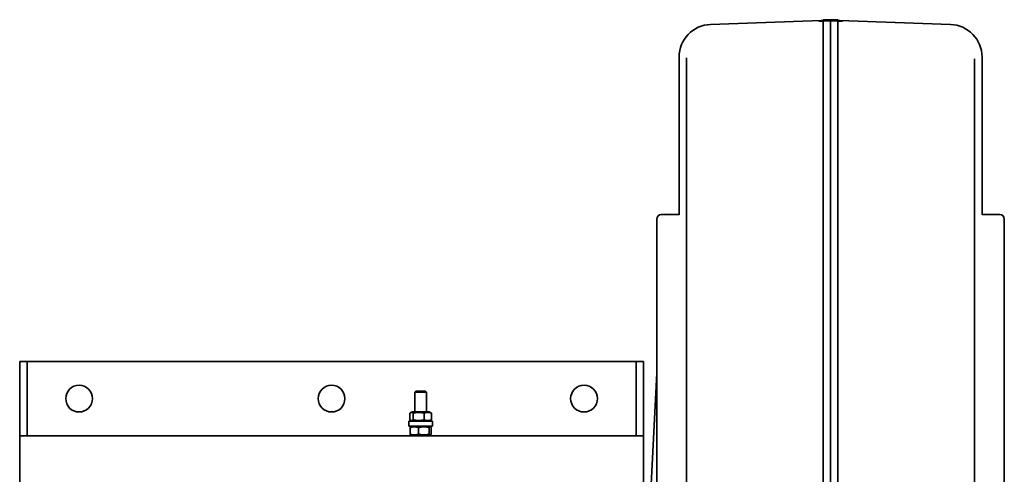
# Model space of a CAD drawing. Header units: millimetres. Extents: x 499 to 1181, y 168 to 1020.
# Tile 5 of 5: x 499 to 1163, y 713 to 1020. Entities that reach past the tile are written whole.
import ezdxf

# ---------------------------------------------------------------- set-up
doc = ezdxf.new("R2010")
doc.units = ezdxf.units.MM
doc.header["$LTSCALE"] = 4
doc.layers.add('Krawędzie widoczne(ISO)', color=7, linetype='Continuous', lineweight=35, true_color=0x262659)

msp = doc.modelspace()

# ---------------------------------------------------------------- linework, layer by layer
at = {"layer": 'Krawędzie widoczne(ISO)'}
for p, q in [((964.73, 1016.48), (1045.5, 1019.3)), ((1040.5, 1019.52), (1045.5, 1019.7)), ((1040.5, 1019.52), (1040.5, 1019.31)), ((1045.5, 1019.48), (1040.5, 1019.31)), ((1040.5, 1019.31), (1040.5, 1019.13)), ((1040.5, 1018.61), (1040.5, 873.02)), ((1045.5, 1019.48), (1045.5, 1019.7)), ((1050.5, 1019.52), (1045.5, 1019.7)), ((1045.5, 1019.48), (1050.5, 1019.31)), ((1045.5, 1019.3), (1126.27, 1016.48)), ((1045.5, 1019), (1045.5, 873.13)), ((1050.5, 1019.31), (1050.5, 1019.52)), ((1050.5, 1019.31), (1050.5, 1019.13)), ((1050.5, 873.02), (1050.5, 1018.61)), ((943.5, 891.21), (943.5, 994.5)), ((948.5, 856.47), (948.5, 993.91)), ((1142.5, 993.21), (1142.5, 856)), ((1147.5, 994.5), (1147.5, 891.21)), ((943.5, 891.21), (943.5, 888.21)), ((1147.5, 888.21), (1147.5, 891.21)), ((928.5, 885.3), (928.5, 243.3)), ((943.5, 888.3), (931.5, 888.3)), ((1159.5, 888.3), (1147.5, 888.3)), ((1162.5, 885.3), (1162.5, 243.3)), ((1040.5, 873.02), (1040.5, 564.07)), ((1045.5, 873.13), (1045.5, 564.06)), ((1050.5, 564.07), (1050.5, 873.02)), ((948.5, 565.27), (948.5, 856.47)), ((1142.5, 856), (1142.5, 565.3)), ((504.5, 789.3), (499.5, 789.3)), ((499.5, 789.23), (499.5, 789.3)), ((499.5, 755.35), (499.5, 789.23)), ((504.5, 789.3), (914.5, 789.3)), ((504.5, 789.3), (504.5, 789.23)), ((504.5, 755.35), (504.5, 789.23)), ((919.5, 789.3), (914.5, 789.3)), ((914.5, 789.23), (914.5, 789.3)), ((914.5, 789.23), (914.5, 755.35)), ((919.5, 789.3), (919.5, 789.23)), ((919.5, 789.23), (919.5, 755.35)), ((928.5, 781.53), (922.49, 659.9)), ((766.27, 769.3), (765.5, 768.54)), ((766.27, 769.3), (772.73, 769.3)), ((772.73, 769.3), (773.5, 768.54)), ((773.5, 768.54), (765.5, 768.54)), ((765.5, 755.5), (765.5, 768.54)), ((773.5, 755.5), (773.5, 768.54)), ((499.5, 745.42), (499.5, 755.35)), ((504.5, 755.35), (504.5, 745.42)), ((762.15, 754.43), (762.15, 750.08)), ((763.85, 755.5), (762.66, 754.82)), ((763.85, 749), (762.66, 749.69)), ((775.15, 755.5), (763.85, 755.5)), ((764.49, 754.43), (764.49, 750.08)), ((771.84, 754.43), (771.84, 750.08)), ((775.15, 755.5), (776.34, 754.82)), ((775.15, 749), (776.34, 749.69)), ((776.85, 754.43), (776.85, 750.08)), ((914.5, 745.42), (914.5, 755.35)), ((919.5, 755.35), (919.5, 745.42)), ((499.5, 739.3), (499.5, 745.42)), ((504.5, 739.3), (504.5, 745.42)), ((777.5, 749), (761.5, 749)), ((761.5, 749), (761.5, 745.8)), ((777.5, 745.8), (761.5, 745.8)), ((762.42, 740.38), (762.42, 744.73)), ((763.85, 745.8), (762.89, 745.25)), ((768.12, 740.38), (768.12, 744.73)), ((775.15, 745.8), (776.11, 745.25)), ((775.2, 740.38), (775.2, 744.73)), ((776.58, 740.38), (776.58, 744.73)), ((777.5, 749), (777.5, 745.8)), ((914.5, 745.42), (914.5, 739.3)), ((919.5, 745.42), (919.5, 739.3)), ((499.5, 739.3), (919.5, 739.3)), ((499.5, 739.3), (499.5, 729.3)), ((763.85, 739.3), (762.89, 739.86)), ((775.15, 739.3), (776.11, 739.86)), ((919.5, 729.3), (919.5, 739.3)), ((499.5, 399.3), (499.5, 729.3)), ((919.5, 729.3), (919.5, 696.3))]:
    msp.add_line(p, q, dxfattribs=at)
for centre in [(539.5, 764.3), (709.5, 764.3), (879.5, 764.3)]:
    msp.add_circle(centre, 9, dxfattribs=at)
for centre, radius, start, end in [((965.5, 994.5), 22, 92, 180), ((1125.5, 994.5), 22, 0, 88), ((931.5, 885.3), 3, 90, 180), ((1159.5, 885.3), 3, 0, 90)]:
    msp.add_arc(centre, radius, start, end, dxfattribs=at)
for points, weights in [([(1045.5, 1019), (1041.5, 1018.86), (1037.5, 1018.72)], [1.00001569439, 1.00001569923, 1.00001560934]), ([(1045.5, 1019), (1049.5, 1018.86), (1053.5, 1018.72)], [1.00001569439, 1.00001569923, 1.00001560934]), ([(764.49, 754.43), (763.32, 755.52), (762.15, 754.43)], [1, 1.15470053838, 1]), ([(762.15, 750.08), (763.32, 748.99), (764.49, 750.08)], [1, 1.15470053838, 1]), ([(771.84, 754.43), (768.17, 755.52), (764.49, 754.43)], [1, 1.15470053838, 1]), ([(764.49, 750.08), (768.17, 748.99), (771.84, 750.08)], [1, 1.15470053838, 1]), ([(776.85, 754.43), (774.34, 755.52), (771.84, 754.43)], [1, 1.15470053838, 1]), ([(771.84, 750.08), (774.34, 748.99), (776.85, 750.08)], [1, 1.15470053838, 1]), ([(776.34, 754.82), (776.58, 754.68), (776.85, 754.43)], [1.0498363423, 1.03121774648, 1]), ([(776.85, 750.08), (776.58, 749.83), (776.34, 749.69)], [1, 1.03121774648, 1.0498363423]), ([(768.12, 744.73), (765.27, 745.82), (762.42, 744.73)], [1, 1.15470053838, 1]), ([(762.42, 744.73), (762.67, 745.12), (762.89, 745.25)], [1, 1.05065249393, 1.06813541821]), ([(775.2, 744.73), (771.66, 745.82), (768.12, 744.73)], [1, 1.15470053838, 1]), ([(776.58, 744.73), (775.89, 745.82), (775.2, 744.73)], [1, 1.15470053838, 1]), ([(762.42, 740.38), (765.27, 739.29), (768.12, 740.38)], [1, 1.15470053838, 1]), ([(762.89, 739.86), (762.67, 739.99), (762.42, 740.38)], [1.06813541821, 1.05065249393, 1]), ([(768.12, 740.38), (771.66, 739.29), (775.2, 740.38)], [1, 1.15470053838, 1]), ([(775.2, 740.38), (775.89, 739.29), (776.58, 740.38)], [1, 1.15470053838, 1])]:
    msp.add_rational_spline(points, weights, degree=2, dxfattribs=at)
for points, knots in [([(1040.5, 1018.61), (1040.5, 1018.64), (1040.43, 1018.67), (1040.12, 1018.71), (1039.89, 1018.73), (1039.36, 1018.75), (1039.02, 1018.75), (1038.29, 1018.74), (1037.88, 1018.74), (1037.51, 1018.72), (1037.5, 1018.72), (1037.5, 1018.72), (1037.5, 1018.72)], [-0.451713, -0.451713, -0.451713, -0.451713, -0.3393003, -0.3393003, -0.2261108, -0.2261108, -0.1130554, -0.1130554, 0, 0, 0, 0.0007061, 0.0007061, 0.0007061, 0.0007061]), ([(1053.5, 1018.72), (1053.5, 1018.72), (1053.5, 1018.72), (1053.49, 1018.72), (1053.12, 1018.74), (1052.71, 1018.74), (1051.98, 1018.75), (1051.64, 1018.75), (1051.11, 1018.73), (1050.88, 1018.71), (1050.57, 1018.67), (1050.5, 1018.64), (1050.5, 1018.61)], [-0.0007061, -0.0007061, -0.0007061, -0.0007061, 0, 0, 0, 0.1130554, 0.1130554, 0.2261108, 0.2261108, 0.3393003, 0.3393003, 0.451713, 0.451713, 0.451713, 0.451713])]:
    msp.add_open_spline(points, degree=3, knots=knots, dxfattribs=at)

doc.saveas('drawing.dxf')
